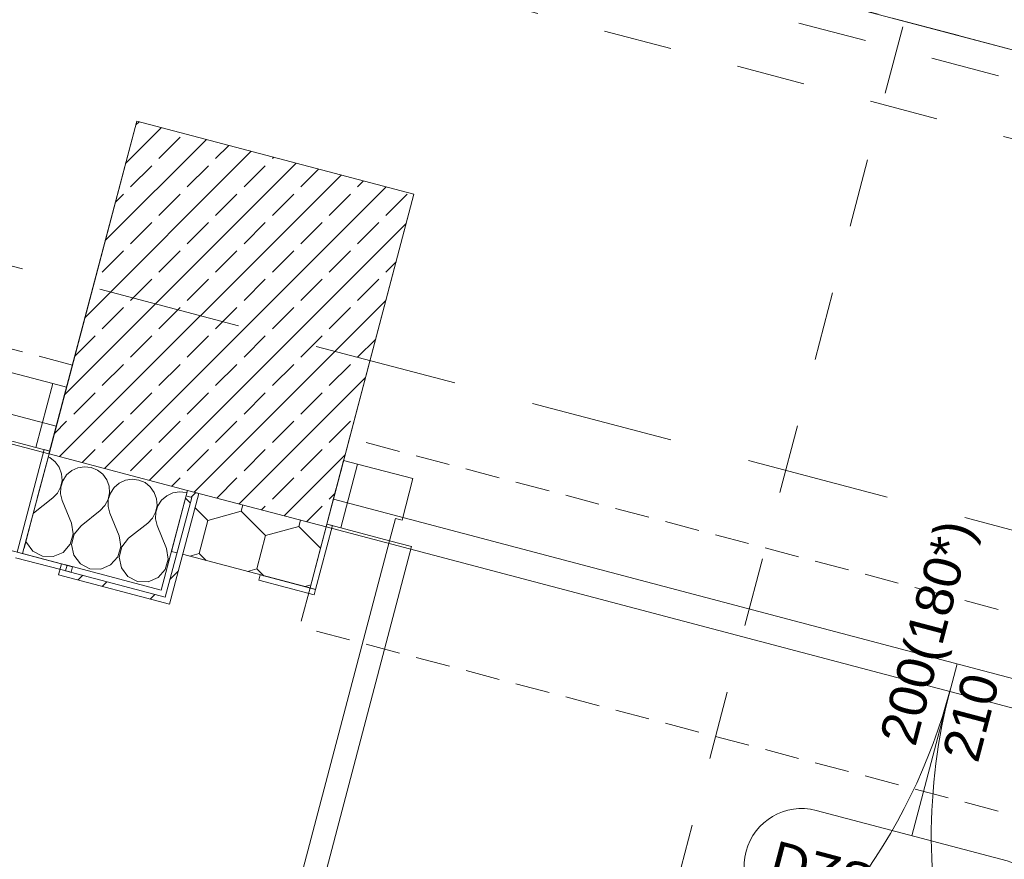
# Model space of a CAD drawing. Header units: millimetres. Extents: x -204291438 to 18864955, y -774833820 to 295284.
# Tile 38 of 87: x 83829 to 85546, y 11425 to 12889. Entities that reach past the tile are written whole.
import ezdxf
from ezdxf.enums import TextEntityAlignment as Align

# ---------------------------------------------------------------- set-up
doc = ezdxf.new("R2010")
doc.units = ezdxf.units.MM
doc.header["$MEASUREMENT"] = 0
for name, pattern in [('Przerywana', [240, 120, -120]), ('Przerywana długa', [390, 250, -140]), ('Przerywana gęsta', [90, 60, -30])]:
    doc.linetypes.add(name, pattern=pattern)
for name, color, linetype in [('210-A Strefy', 7, 'Continuous'), ('213-A Wymiarowanie wewnętrzne', 7, 'Continuous'), ('231-A Ściany zewnętrzne', 7, 'Continuous'), ('291-A Obróbka blacharska', 7, 'Continuous'), ('410-K Osie', 7, 'Continuous'), ('420-K Kanały technologiczne', 7, 'Continuous'), ('430-K Fundamenty', 7, 'Continuous'), ('432- Podwaliny', 7, 'Continuous'), ('440-K Słupy', 7, 'Continuous'), ('460-K Stropy', 7, 'Continuous'), ('Znaczniki drzwi Archicada', 7, 'Continuous')]:
    doc.layers.add(name, color=color, linetype=linetype)
doc.styles.add('STYL_AUTOMATYCZNY_3', font='arial.ttf')
doc.styles.add('STYL_AUTOMATYCZNY_4', font='arial.ttf')
doc.styles.add('STYL_AUTOMATYCZNY_7', font='ARIALN.TTF')
doc.dimstyles.new('STYL_AUTOMATYCZNY__3', dxfattribs={"dimtxt": 64.999998, "dimasz": 47.5, "dimexe": 0.18, "dimexo": 0.0625, "dimgap": 0, "dimtad": 1, "dimdec": 1, "dimlfac": 0.1, "dimzin": 0, "dimdsep": 46, "dimtxsty": 'STYL_AUTOMATYCZNY_4', "dimblk": 'ARROWHEAD_11', "dimblk1": 'ARROWHEAD_11', "dimblk2": 'ARROWHEAD_11', "dimcen": 0.09, "dimclrd": 30, "dimclre": 30, "dimclrt": 30, "dimazin": 0, "dimtfac": 1, "dimtdec": 4, "dimtmove": 0, "dimatfit": 3, "dimfxl": 0, "dimtolj": 1, "dimtzin": 0, "dimarcsym": 0})
pattern_1 = [(75.21803, (0, 0), (-100.48358, 26.51508), [60, -120]), (75.21803, (-27.28, 100.28), (-100.48358, 26.51508), [60, -120]), (135.21803, (15.31, 58.01), (73.20452, 73.7638), [60, -120]), (135.21803, (-85.18, 84.53), (73.20452, 73.7638), [60, -120]), (195.21803, (0, 0), (-27.27906, 100.27887), [60, -120]), (195.21803, (-100.48, 26.52), (-27.27906, 100.27887), [60, -120])]

# ---------------------------------------------------------------- blocks, each defined once
blk = doc.blocks.new('Strop_41_3', base_point=(45672.9, 24385.6))
at = {"layer": '460-K Stropy', "color": 255, "linetype": 'Continuous', "lineweight": 5, "flags": 128}
for points in [[(74096.8, 14878.8), (78767, 13646.5), (78879.2, 14071.9), (79362.7, 13944.4), (79222.4, 13412.6), (81397.9, 12838.5), (81426, 12944.9), (81745.1, 12860.7), (81717, 12754.3), (83892.5, 12180.2), (84032.9, 12712), (84516.3, 12584.5), (84376, 12052.7), (86551.5, 11478.6), (86579.6, 11585), (86908.3, 11498.2), (86880.3, 11391.8), (89055.8, 10817.8), (89196.1, 11349.5), (89679.6, 11222), (89692.3, 11270.4), (94362.4, 10037.9)], [(156269.8, -5822), (107359, 7084.3), (107152.3, 6301.1), (106572.2, 6454.2), (106778.9, 7237.4), (72580.7, 16261.4), (71747.2, 16481.4), (71195.7, 17650.8)]]:
    blk.add_lwpolyline(points, dxfattribs=at)
blk = doc.blocks.new('Hala wystawiennicza_0.1_36_3', base_point=(143843, 35181.2))
at = {"layer": '210-A Strefy', "color": 7, "linetype": 'Continuous', "lineweight": 0, "flags": 128}
blk.add_lwpolyline([(74056, 14724.1), (78726.2, 13491.8), (78879.2, 14071.9), (79362.7, 13944.4), (79209.6, 13364.2), (83879.8, 12131.9), (84032.9, 12712), (84516.3, 12584.5), (84363.2, 12004.3), (89043, 10769.4), (89196.1, 11349.6), (89679.6, 11222), (94349.7, 9989.7)], dxfattribs=at)
blk = doc.blocks.new('Strop_206_3', base_point=(85522.1, 13456.7))
at = {"layer": '430-K Fundamenty', "color": 254, "linetype": 'Przerywana', "lineweight": 0, "true_color": 0xcccccc, "flags": 128}
blk.add_lwpolyline([(85522.1, 13456.7), (83588.3, 13967), (82873.9, 11259.7), (84807.7, 10749.4)], close=True, dxfattribs=at)
blk = doc.blocks.new('Strop_400_3', base_point=(39093.1, 98145.5))
at = {"layer": '420-K Kanały technologiczne', "color": 253, "linetype": 'Przerywana', "lineweight": 0, "true_color": 0xa6a6a6, "flags": 128}
blk.add_lwpolyline([(39093.1, 98145.5), (21682.3, 32164), (22407.5, 31972.7), (22218.7, 31257.2), (22895.5, 31078.6), (23084.3, 31794.1), (31245, 29640.7), (31921.8, 29462.1), (33807.9, 28964.4), (34615.6, 27251.6), (45031.6, 24503.1), (44559.6, 22714.3), (45236.5, 22535.7), (45708.5, 24324.5), (56372.3, 21510.6), (57049.1, 21332), (67182.3, 18658.1), (67859.1, 18479.5), (71160.4, 17608.4), (71711.9, 16439), (80447, 14134), (81123.8, 13955.4), (92504.3, 10952.4), (93181.1, 10773.8), (103701, 7997.8), (104377.8, 7819.2), (106717.8, 7201.8), (106511.1, 6418.6), (107187.9, 6240), (107394.6, 7023.2), (114849.4, 5056.1), (126519.9, 1976.5), (127196.8, 1797.9), (136749.8, -722.9), (137426.6, -901.5), (147385.7, -3529.4), (148062.6, -3708), (153980, -5269.5), (154850.2, -5499.1), (156305.4, -5883.1), (156802.9, -3997.7), (149285.3, -2013.9), (160547.2, 40665.2), (166585.5, 39071.8), (166955.5, 40473.8), (160917.2, 42067.2), (166285.3, 62410.9), (173904.5, 60400.3), (174210.7, 61560.6), (124415.2, 74700.4), (124644.8, 75570.6), (123968, 75749.2), (123738.3, 74879), (110984.9, 78244.3), (110308, 78422.9), (63548.6, 90761.6), (63754, 91539.9), (63077.1, 91718.5), (62871.7, 90940.2), (54934.5, 93034.6), (53698.9, 93681.3), (39619.4, 97396.5), (39770, 97966.9)], close=True, dxfattribs=at)
blk = doc.blocks.new('Strop_407_3', base_point=(21743.4, 32199.6))
at = {"layer": '420-K Kanały technologiczne', "color": 253, "linetype": 'Przerywana', "lineweight": 0, "true_color": 0xa6a6a6, "flags": 128}
blk.add_lwpolyline([(21743.4, 32199.6), (22468.6, 32008.3), (22267, 31244.4), (22847.2, 31091.3), (23048.7, 31855.2), (31306.1, 29676.3), (31886.2, 29523.2), (33843.2, 29006.8), (34650.9, 27294), (45092.7, 24538.7), (44710, 23088.3), (45290.2, 22935.2), (45672.9, 24385.6), (56433.4, 21546.2), (57013.5, 21393.1), (67243.4, 18693.7), (67823.5, 18540.6), (71195.7, 17650.8), (71747.2, 16481.4), (80508.1, 14169.6), (81088.2, 14016.5), (92565.4, 10988), (93145.5, 10834.9), (103762.1, 8033.4), (104342.3, 7880.4), (106778.9, 7237.4), (106559.4, 6405.9), (107139.6, 6252.8), (107359, 7084.3), (114789.2, 5123.7), (114813.8, 5117.2), (126581, 2012.1), (127161.2, 1859), (136810.9, -687.3), (137391, -840.4), (147446.8, -3493.9), (148027, -3646.9), (153992.8, -5221.2), (154863, -5450.8), (156269.8, -5822), (156741.8, -4033.2), (149224.2, -2049.5), (160511.6, 40726.3), (166588.6, 39122.7), (166933, 40428.1), (160856.1, 42031.6), (166249.7, 62472), (173917.3, 60448.7), (174197.9, 61512.3), (124354.1, 74664.8), (124596.4, 75583.4), (124016.3, 75736.5), (123773.9, 74817.9), (110923.8, 78208.7), (110343.6, 78361.8), (63487.5, 90726), (63705.6, 91552.7), (63125.5, 91705.8), (62907.3, 90879.1), (54916.3, 92987.7), (53680.7, 93634.4), (39558.3, 97360.9), (39721.6, 97979.7), (39141.5, 98132.8)], close=True, dxfattribs=at)
blk = doc.blocks.new('Słup_236_3', base_point=(84198, 12358.2))
at = {"layer": '440-K Słupy', "linetype": 'Continuous', "lineweight": 0, "true_color": 0x000000}
h = blk.add_hatch(dxfattribs=at)
h.set_pattern_fill('Beton_zbrojony_0003', color=18, style=0, pattern_type=2)
h.set_pattern_definition([(45, (0, 0), (-49.497475, 49.497475), []), (45, (-24.75, 24.75), (-49.497475, 49.497475), [52.5, -17.5])])
h.paths.add_polyline_path([(84032.9, 12712), (83879.8, 12131.9), (84121.5, 12068.1), (84363.2, 12004.3), (84516.3, 12584.5)])
at = {"layer": '440-K Słupy', "color": 7, "linetype": 'Continuous', "lineweight": 0, "flags": 128}
blk.add_lwpolyline([(84363.2, 12004.3), (84516.3, 12584.5), (84032.9, 12712), (83879.8, 12131.9)], dxfattribs=at)
blk = doc.blocks.new('Słup_237_3', base_point=(84075.6, 11894.1))
at = {"layer": '291-A Obróbka blacharska', "linetype": 'Continuous', "lineweight": 0, "true_color": 0x000000}
h = blk.add_hatch(dxfattribs=at)
h.set_pattern_fill('Stal_0003', color=18, style=0, pattern_type=2)
h.set_pattern_definition([(45, (0, 0), (-79.54951, 79.54951), []), (45, (-26.52, 26.52), (-79.54951, 79.54951), [])])
h.paths.add_polyline_path([(84089.8, 11869.6), (84141, 12062.9), (84121.7, 12068.1), (84119.1, 12058.4), (84128.8, 12055.8), (84082.7, 11881.8), (83908.7, 11928), (83911.3, 11937.6), (83901.6, 11940.2), (83896.5, 11920.9)])
at = {"layer": '291-A Obróbka blacharska', "color": 7, "linetype": 'Continuous', "lineweight": 0, "flags": 128}
blk.add_lwpolyline([(84089.8, 11869.6), (84141, 12062.9), (84121.7, 12068.1), (84119.1, 12058.4), (84128.8, 12055.8), (84082.7, 11881.8), (83908.7, 11928), (83911.3, 11937.6), (83901.6, 11940.2), (83896.5, 11920.9)], close=True, dxfattribs=at)
blk = doc.blocks.new('Znacznik D 27[325]_3', base_point=(85451, 11717.3))
at = {"layer": 'Znaczniki drzwi Archicada', "color": 7, "linetype": 'Continuous', "lineweight": 0}
for p, q in [((85384.7, 11465.9), (85463.7, 11765.6)), ((85217.9, 11509.9), (85551.4, 11421.9)), ((85500.4, 11228.5), (85166.9, 11316.5))]:
    blk.add_line(p, q, dxfattribs=at)
for centre, start, end in [((85192.4, 11413.2), 75.218, 255.218), ((85525.9, 11325.2), 255.218, 75.218)]:
    blk.add_arc(centre, 100, start, end, dxfattribs=at)
at = {"layer": 'Znaczniki drzwi Archicada', "color": 7, "lineweight": 0, "char_height": 65, "attachment_point": 7, "style": 'STYL_AUTOMATYCZNY_3'}
for s, insert, rotation in [('\\A1;{\\pql;\\pt0;\\fArial|b0|i0|c238|p0;\\W1.000000;200(180*)\\fArial|b0|i0|c238|p0;\\W1.000000;\\A1{\\H.66x;\\S^  ;}\\fArial|b0|i0|c238|p0;\\W1.000000;\\fArial|b0|i0|c238|p0;\\W1.000000;}', (85409.6, 11614.4), 75.218), ('\\A1;{\\pql;\\pt0;\\fArial|b0|i0|c238|p0;\\W1.000000;210\\fArial|b0|i0|c238|p0;\\W1.000000;\\A1{\\H.66x;\\S^  ;}\\fArial|b0|i0|c238|p0;\\W1.000000;\\fArial|b0|i0|c238|p0;\\W1.000000;}', (85518.2, 11585.8), 75.218), ('\\A1;{\\pql;\\pt0;\\fArial|b0|i0|c238|p0;\\W1.000000;DZS.01.DA\\fArial|b0|i0|c238|p0;\\W1.000000;\\fArial|b0|i0|c238|p0;\\W1.000000;\\fArial|b0|i0|c238|p0;\\W1.000000;}', (85132.6, 11394.2), 345.218)]:
    blk.add_mtext(s, dxfattribs=dict(at, insert=insert, rotation=rotation))
blk = doc.blocks.new('Drzwi podwójne_ asymetryczne 27[251]_3')
at = {"layer": '231-A Ściany zewnętrzne', "color": 7, "linetype": 'Continuous', "lineweight": 0}
for p, q in [((84364.5, 12009.2), (84393.8, 12120.3)), ((84418, 12114), (84388.7, 12002.8)), ((84418, 12114), (84393.8, 12120.3)), ((84514.7, 12088.5), (84418, 12114)), ((84495.6, 12015.9), (84514.7, 12088.5)), ((84364.5, 12009.2), (84335.2, 11898)), ((84344.8, 11895.4), (84374.2, 12006.6)), ((84374.2, 12006.6), (84364.5, 12009.2)), ((84388.7, 12002.8), (84364.5, 12009.2)), ((84473.8, 11980.3), (84484, 12019)), ((84484, 12019), (84495.6, 12015.9)), ((84363.2, 12004.3), (84335.2, 11898)), ((84363.2, 12004.3), (84335.2, 11898)), ((84388.7, 12002.8), (84473.8, 11980.3)), ((84215.6, 11001.8), (84473.8, 11980.3)), ((84473.8, 11980.3), (84512.4, 11970.1)), ((84512.4, 11970.1), (84254.2, 10991.6)), ((84248.1, 11920.9), (84245.6, 11911.3)), ((84344.8, 11895.4), (84248.1, 11920.9)), ((84335.2, 11898), (84248.1, 11920.9)), ((84335.2, 11898), (84248.1, 11920.9)), ((84245.6, 11911.3), (84342.3, 11885.7)), ((84335.2, 11898), (84344.8, 11895.4)), ((84342.3, 11885.7), (84344.8, 11895.4))]:
    blk.add_line(p, q, dxfattribs=at)
for centre, start, end in [((84473.8, 11980.3), 255.218, 345.218), ((86430.8, 11463.9), 165.218, 195.218)]:
    blk.add_arc(centre, 1012, start, end, dxfattribs=at)
at = {"layer": 'Znaczniki drzwi Archicada', "color": 7, "lineweight": 0}
blk.add_blockref('Znacznik D 27[325]_3', (85451, 11717.3), dxfattribs=at)
blk = doc.blocks.new('Ściana_759_3', base_point=(84121.5, 12068.1))
at = {"layer": '231-A Ściany zewnętrzne', "linetype": 'Continuous', "lineweight": 0, "true_color": 0x000000}
h = blk.add_hatch(dxfattribs=at)
h.set_pattern_fill('Styropian_0003', color=18, style=0, pattern_type=2)
h.set_pattern_definition(pattern_1)
h.paths.add_polyline_path([(84093.4, 11961.7), (84103.2, 11959.2), (84128.8, 12055.8), (84119.1, 12058.4), (84121.7, 12068.1), (84121.5, 12068.1)])
h = blk.add_hatch(dxfattribs=at)
h.set_pattern_fill('Styropian_0003', color=18, style=0, pattern_type=2)
h.set_pattern_definition(pattern_1)
h.paths.add_polyline_path([(84141, 12062.9), (84112.8, 11956.6), (84335.2, 11898), (84363.2, 12004.3), (84121.7, 12068.1)])
at = {"layer": '231-A Ściany zewnętrzne', "color": 7, "linetype": 'Continuous', "lineweight": 0}
for p, q in [((84363.2, 12004.3), (84335.2, 11898)), ((84335.2, 11898), (84248.1, 11920.9))]:
    blk.add_line(p, q, dxfattribs=at)
at = {"layer": '231-A Ściany zewnętrzne', "color": 7, "linetype": 'Continuous', "lineweight": 0, "flags": 128}
for points in [[(84093.4, 11961.7), (84121.5, 12068.1)], [(84363.2, 12004.3), (84121.5, 12068.1)], [(84093.4, 11961.7), (84103.2, 11959.2)], [(84112.8, 11956.6), (84335.2, 11898)]]:
    blk.add_lwpolyline(points, dxfattribs=at)
at = {"layer": '231-A Ściany zewnętrzne', "color": 7, "linetype": 'Continuous', "lineweight": 0}
blk.add_blockref('Drzwi podwójne_ asymetryczne 27[251]_3', (0, 0), dxfattribs=at)
blk = doc.blocks.new('*X4012')
at = {"layer": '231-A Ściany zewnętrzne', "color": 7, "linetype": 'Continuous', "lineweight": 0}
for p, q in [((83881.5, 12125.3), (83878.4, 12126.6)), ((83890.8, 12117.9), (83881.5, 12125.3)), ((83897.7, 12108.3), (83890.8, 12117.9)), ((83901.7, 12097.2), (83897.7, 12108.3)), ((83941.8, 12109.4), (83930.1, 12107.6)), ((83953.5, 12108), (83941.8, 12109.4)), ((83902.5, 12085.4), (83901.7, 12097.2)), ((83910.4, 12094.9), (83903.9, 12085)), ((83919.4, 12102.6), (83910.4, 12094.9)), ((83930.1, 12107.6), (83919.4, 12102.6)), ((83964.4, 12103.4), (83953.5, 12108)), ((83973.7, 12096.1), (83964.4, 12103.4)), ((83980.5, 12086.4), (83973.7, 12096.1)), ((83894.5, 12063.4), (83900, 12073.8)), ((83900, 12073.8), (83902.5, 12085.4)), ((83900.3, 12073.7), (83900, 12061.9)), ((83903.9, 12085), (83900.3, 12073.7)), ((83984.5, 12075.3), (83980.5, 12086.4)), ((83985.3, 12063.5), (83984.5, 12075.3)), ((84002.2, 12080.7), (83993.3, 12073)), ((84013, 12085.7), (84002.2, 12080.7)), ((84024.7, 12087.5), (84013, 12085.7)), ((84036.4, 12086.1), (84024.7, 12087.5)), ((84047.3, 12081.6), (84036.4, 12086.1)), ((84056.5, 12074.2), (84047.3, 12081.6)), ((84063.4, 12064.6), (84056.5, 12074.2)), ((83886.3, 12054.8), (83894.5, 12063.4)), ((83900, 12061.9), (83902.9, 12050.4)), ((83982.9, 12051.9), (83985.3, 12063.5)), ((83986.8, 12063.1), (83983.2, 12051.9)), ((83993.3, 12073), (83986.8, 12063.1)), ((84067.4, 12053.4), (84063.4, 12064.6)), ((84085.1, 12058.8), (84076.2, 12051.1)), ((84095.8, 12063.8), (84085.1, 12058.8)), ((84107.5, 12065.7), (84095.8, 12063.8)), ((84119.3, 12064.3), (84107.5, 12065.7)), ((84120.4, 12063.8), (84119.3, 12064.3)), ((83852.7, 12028.2), (83886.3, 12054.8)), ((83919, 12010.7), (83902.9, 12050.4)), ((83969.2, 12032.9), (83977.3, 12041.5)), ((83977.3, 12041.5), (83982.9, 12051.9)), ((83983.2, 12051.9), (83982.9, 12040)), ((83982.9, 12040), (83985.7, 12028.6)), ((84065.7, 12030.1), (84068.2, 12041.6)), ((84069.6, 12041.3), (84066.1, 12030)), ((84068.2, 12041.6), (84067.4, 12053.4)), ((84076.2, 12051.1), (84069.6, 12041.3)), ((83852.7, 12028.2), (83852.3, 12027.7)), ((83935.6, 12006.4), (83969.2, 12032.9)), ((84001.9, 11988.9), (83985.7, 12028.6)), ((84060.2, 12019.6), (84065.7, 12030.1)), ((84066.1, 12030), (84065.7, 12018.2)), ((83922.1, 11992.2), (83919, 12010.7)), ((83935.6, 12006.4), (83923.7, 11991.7)), ((84018.4, 11984.5), (84052, 12011.1)), ((84052, 12011.1), (84060.2, 12019.6)), ((84065.7, 12018.2), (84068.6, 12006.7)), ((84084.7, 11967), (84068.6, 12006.7)), ((83916.9, 11974.1), (83922.1, 11992.2)), ((83923.7, 11991.7), (83919.3, 11973.4)), ((84004.9, 11970.3), (84001.9, 11988.9)), ((83839.6, 11979.8), (83840.3, 11976.9)), ((83840.3, 11976.9), (83851.6, 11961.9)), ((83904.4, 11959.9), (83916.9, 11974.1)), ((83919.3, 11973.4), (83923.1, 11955)), ((84018.4, 11984.5), (84006.6, 11969.9)), ((83851.6, 11961.9), (83868.3, 11953.2)), ((83887.1, 11952.5), (83904.4, 11959.9)), ((83923.1, 11955), (83934.5, 11940)), ((83999.8, 11952.2), (84004.9, 11970.3)), ((84006.6, 11969.9), (84002.2, 11951.6)), ((84087.8, 11948.4), (84084.7, 11967)), ((83868.3, 11953.2), (83887.1, 11952.5)), ((83934.5, 11940), (83951.2, 11931.3)), ((83970, 11930.6), (83987.3, 11938.1)), ((83987.3, 11938.1), (83999.8, 11952.2)), ((84002.2, 11951.6), (84006, 11933.1)), ((84082.6, 11930.3), (84087.8, 11948.4)), ((84089.5, 11948), (84085.9, 11933.4)), ((84090, 11948.6), (84089.5, 11948)), ((83951.2, 11931.3), (83970, 11930.6)), ((84006, 11933.1), (84017.4, 11918.1)), ((84070.2, 11916.2), (84082.6, 11930.3)), ((84017.4, 11918.1), (84034.1, 11909.4)), ((84034.1, 11909.4), (84052.9, 11908.8)), ((84052.9, 11908.8), (84070.2, 11916.2))]:
    blk.add_line(p, q, dxfattribs=at)
blk = doc.blocks.new('Drzwi podwójne_ asymetryczne 27[259]_3')
at = {"layer": '231-A Ściany zewnętrzne', "color": 7, "linetype": 'Continuous', "lineweight": 0}
for p, q in [((83886.2, 12254.3), (83789.5, 12279.8)), ((83856.9, 12143.1), (83886.2, 12254.3)), ((83881, 12136.7), (83910.4, 12247.9)), ((83886.2, 12254.3), (83910.4, 12247.9)), ((83771.8, 12165.6), (83856.9, 12143.1)), ((83856.9, 12143.1), (83881, 12136.7)), ((83871.4, 12139.3), (83824.2, 11960.4)), ((83833.8, 11957.8), (83881, 12136.7)), ((83879.8, 12131.9), (83833.8, 11957.8)), ((83879.8, 12131.9), (83833.8, 11957.8)), ((83881, 12136.7), (83871.4, 12139.3)), ((83824.2, 11960.4), (83833.8, 11957.8)), ((83920.9, 11934.9), (83824.2, 11960.4)), ((83833.8, 11957.8), (83920.9, 11934.9)), ((83833.8, 11957.8), (83920.9, 11934.9)), ((83821.6, 11950.7), (83918.3, 11925.2)), ((83918.3, 11925.2), (83920.9, 11934.9))]:
    blk.add_line(p, q, dxfattribs=at)
blk = doc.blocks.new('Ściana_765_3', base_point=(81668.5, 12715.4))
at = {"layer": '231-A Ściany zewnętrzne', "color": 7, "linetype": 'Continuous', "lineweight": 0}
for p, q in [((83879.8, 12131.9), (83833.8, 11957.8)), ((83833.8, 11957.8), (83920.9, 11934.9))]:
    blk.add_line(p, q, dxfattribs=at)
at = {"layer": '231-A Ściany zewnętrzne', "color": 7, "linetype": 'Continuous', "lineweight": 0, "flags": 128}
for points in [[(84121.5, 12068.1), (83879.8, 12131.9)], [(84075.6, 11894.1), (84121.5, 12068.1)], [(83833.8, 11957.8), (83901.5, 11940)], [(83911.2, 11937.4), (84075.6, 11894.1)]]:
    blk.add_lwpolyline(points, dxfattribs=at)
at = {"layer": '231-A Ściany zewnętrzne', "color": 7, "linetype": 'Continuous', "lineweight": 0}
blk.add_blockref('Drzwi podwójne_ asymetryczne 27[259]_3', (0, 0), dxfattribs=at)
at = {"layer": '231-A Ściany zewnętrzne', "color": 7, "lineweight": 0}
blk.add_blockref('*X4012', (0, 0), dxfattribs=at)
blk = doc.blocks.new('Belka_222_3', base_point=(86538.8, 11430.3))
at = {"layer": '432- Podwaliny', "color": 8, "linetype": 'Przerywana gęsta', "lineweight": 0}
for p, q in [((84404, 12159), (84317.3, 11830.3)), ((86579.6, 11585), (84404, 12159)), ((86492.8, 11256.2), (84317.3, 11830.3))]:
    blk.add_line(p, q, dxfattribs=at)
blk = doc.blocks.new('Belka_246_3', base_point=(83879.8, 12131.9))
at = {"layer": '432- Podwaliny', "color": 8, "linetype": 'Przerywana gęsta', "lineweight": 0}
for p, q in [((83920.6, 12286.6), (81745.1, 12860.7)), ((83833.8, 11957.8), (81658.3, 12531.9)), ((83920.6, 12286.6), (83833.8, 11957.8))]:
    blk.add_line(p, q, dxfattribs=at)
blk = doc.blocks.new('Belka_560_3', base_point=(106595.5, 7130.6))
at = {"layer": '420-K Kanały technologiczne', "color": 253, "linetype": 'Przerywana', "lineweight": 0, "true_color": 0xa6a6a6, "flags": 128}
for points in [[(97766, 9615.7), (71747.2, 16481.4)], [(97727.7, 9470.6), (71641.3, 16354.2)]]:
    blk.add_lwpolyline(points, dxfattribs=at)
blk = doc.blocks.new('*D5619')
at = {"layer": '213-A Wymiarowanie wewnętrzne', "linetype": 'Continuous', "lineweight": 200}
for points in [[(97712.3, 25181.3), (97713.2, 25176.6), (97715.9, 25172.5), (97720, 25169.8), (97724.8, 25168.8), (97729.5, 25169.8), (97733.6, 25172.5), (97736.3, 25176.6), (97737.3, 25181.3), (97736.3, 25186.1), (97733.6, 25190.2), (97729.5, 25192.9), (97724.8, 25193.8), (97720, 25192.9), (97715.9, 25190.2), (97713.2, 25186.1)], [(93744.8, 10146), (93745.8, 10141.2), (93748.5, 10137.2), (93752.5, 10134.4), (93757.3, 10133.5), (93762.1, 10134.4), (93766.1, 10137.2), (93768.9, 10141.2), (93769.8, 10146), (93768.9, 10150.8), (93766.1, 10154.8), (93762.1, 10157.5), (93757.3, 10158.5), (93752.5, 10157.5), (93748.5, 10154.8), (93745.8, 10150.8)]]:
    blk.add_hatch(color=30, dxfattribs=at).paths.add_polyline_path(points)
at = {"layer": '213-A Wymiarowanie wewnętrzne', "color": 30, "linetype": 'Continuous', "lineweight": 0}
for p, q in [((97721.6, 25169.3), (93760.5, 10158.1)), ((93712, 10158), (93745.2, 10149.2)), ((93754.1, 10133.9), (93750.9, 10121.8)), ((93769.4, 10142.8), (93802.6, 10134))]:
    blk.add_line(p, q, dxfattribs=at)
blk.add_circle((93757.3, 10146), 12.5, dxfattribs=at)
at = {"layer": '213-A Wymiarowanie wewnętrzne', "color": 30, "lineweight": 200, "insert": (95700, 17559.1), "char_height": 65, "attachment_point": 7, "rotation": 75.218, "style": 'STYL_AUTOMATYCZNY_4'}
blk.add_mtext('\\A1;{\\pql;\\fArial|b0|i0|c238|p0;\\W1.000000;1\xa0555}', dxfattribs=at)
blk = doc.blocks.new('ARROWHEAD_11')
at = {"color": 0, "linetype": 'Continuous', "lineweight": 0}
blk.add_line((0, 0), (-1, 0), dxfattribs=at)
at = {"color": 0, "linetype": 'Continuous', "lineweight": 0, "const_width": 0.25, "flags": 128}
blk.add_lwpolyline([(-0.125, 0, 1), (0.125, 0, 1)], format="xyb", close=True, dxfattribs=at)
blk = doc.blocks.new('*D5624')
at = {"layer": '213-A Wymiarowanie wewnętrzne', "linetype": 'Continuous', "lineweight": 200}
for points in [[(128856.4, 16963.2), (128857.4, 16958.4), (128860.1, 16954.4), (128864.1, 16951.6), (128868.9, 16950.7), (128873.7, 16951.6), (128877.8, 16954.4), (128880.5, 16958.4), (128881.4, 16963.2), (128880.5, 16968), (128877.8, 16972), (128873.7, 16974.7), (128868.9, 16975.7), (128864.1, 16974.7), (128860.1, 16972), (128857.4, 16968)], [(124889, 1927.8), (124889.9, 1923.1), (124892.6, 1919), (124896.7, 1916.3), (124901.5, 1915.3), (124906.2, 1916.3), (124910.3, 1919), (124913, 1923.1), (124914, 1927.8), (124913, 1932.6), (124910.3, 1936.7), (124906.2, 1939.4), (124901.5, 1940.3), (124896.7, 1939.4), (124892.6, 1936.7), (124889.9, 1932.6)]]:
    blk.add_hatch(color=30, dxfattribs=at).paths.add_polyline_path(points)
at = {"layer": '213-A Wymiarowanie wewnętrzne', "color": 30, "linetype": 'Continuous', "lineweight": 0}
for p, q in [((128823.6, 16975.2), (128856.8, 16966.4)), ((128881, 16960), (128914.2, 16951.2)), ((128865.7, 16951.1), (124904.7, 1939.9)), ((124856.1, 1939.8), (124889.4, 1931)), ((124913.6, 1924.7), (124946.8, 1915.9)), ((124898.3, 1915.8), (124895.1, 1903.7))]:
    blk.add_line(p, q, dxfattribs=at)
for centre in [(128868.9, 16963.2), (124901.5, 1927.8)]:
    blk.add_circle(centre, 12.5, dxfattribs=at)
at = {"layer": '213-A Wymiarowanie wewnętrzne', "color": 30, "lineweight": 200, "insert": (126844.2, 9341), "char_height": 65, "attachment_point": 7, "rotation": 75.218, "style": 'STYL_AUTOMATYCZNY_4'}
blk.add_mtext('\\A1;{\\pql;\\fArial|b0|i0|c238|p0;\\W1.000000;1\xa0555}', dxfattribs=at)
blk = doc.blocks.new('*D5628')
at = {"layer": '213-A Wymiarowanie wewnętrzne', "linetype": 'Continuous', "lineweight": 200}
for points in [[(146517.7, 13026.8), (146518.6, 13022), (146521.3, 13018), (146525.4, 13015.3), (146530.2, 13014.3), (146534.9, 13015.3), (146539, 13018), (146541.7, 13022), (146542.7, 13026.8), (146541.7, 13031.6), (146539, 13035.6), (146534.9, 13038.3), (146530.2, 13039.3), (146525.4, 13038.3), (146521.3, 13035.6), (146518.6, 13031.6)], [(146339.1, 12350), (146340, 12345.2), (146342.7, 12341.1), (146346.8, 12338.4), (146351.6, 12337.5), (146356.3, 12338.4), (146360.4, 12341.1), (146363.1, 12345.2), (146364.1, 12350), (146363.1, 12354.8), (146360.4, 12358.8), (146356.3, 12361.5), (146351.6, 12362.5), (146346.8, 12361.5), (146342.7, 12358.8), (146340, 12354.8)]]:
    blk.add_hatch(color=30, dxfattribs=at).paths.add_polyline_path(points)
at = {"layer": '213-A Wymiarowanie wewnętrzne', "color": 30, "linetype": 'Continuous', "lineweight": 0}
for p, q in [((146527, 13014.7), (146354.7, 12362.1)), ((146363.6, 12346.8), (146396.9, 12338))]:
    blk.add_line(p, q, dxfattribs=at)
for centre in [(146530.2, 13026.8), (146351.6, 12350)]:
    blk.add_circle(centre, 12.5, dxfattribs=at)
at = {"layer": '213-A Wymiarowanie wewnętrzne', "color": 30, "lineweight": 200, "insert": (146415.6, 12643.8), "char_height": 65, "attachment_point": 7, "rotation": 75.218, "style": 'STYL_AUTOMATYCZNY_4'}
blk.add_mtext('\\A1;{\\pql;\\fArial|b0|i0|c238|p0;\\W1.000000;70}', dxfattribs=at)
blk = doc.blocks.new('*D5629')
at = {"layer": '213-A Wymiarowanie wewnętrzne', "linetype": 'Continuous', "lineweight": 200}
for points in [[(146339.1, 12350), (146340, 12345.2), (146342.7, 12341.1), (146346.8, 12338.4), (146351.6, 12337.5), (146356.3, 12338.4), (146360.4, 12341.1), (146363.1, 12345.2), (146364.1, 12350), (146363.1, 12354.8), (146360.4, 12358.8), (146356.3, 12361.5), (146351.6, 12362.5), (146346.8, 12361.5), (146342.7, 12358.8), (146340, 12354.8)], [(142371.6, -2685.4), (142372.6, -2690.2), (142375.3, -2694.2), (142379.3, -2696.9), (142384.1, -2697.9), (142388.9, -2696.9), (142392.9, -2694.2), (142395.7, -2690.2), (142396.6, -2685.4), (142395.7, -2680.6), (142392.9, -2676.5), (142388.9, -2673.8), (142384.1, -2672.9), (142379.3, -2673.8), (142375.3, -2676.5), (142372.6, -2680.6)]]:
    blk.add_hatch(color=30, dxfattribs=at).paths.add_polyline_path(points)
at = {"layer": '213-A Wymiarowanie wewnętrzne', "color": 30, "linetype": 'Continuous', "lineweight": 0}
for p, q in [((146306.2, 12361.9), (146339.5, 12353.2)), ((146348.4, 12337.9), (142387.3, -2673.3)), ((142338.8, -2673.4), (142372, -2682.2)), ((142396.2, -2688.6), (142429.4, -2697.3)), ((142380.9, -2697.5), (142377.7, -2709.6))]:
    blk.add_line(p, q, dxfattribs=at)
blk.add_circle((142384.1, -2685.4), 12.5, dxfattribs=at)
at = {"layer": '213-A Wymiarowanie wewnętrzne', "color": 30, "lineweight": 200, "insert": (144326.8, 4727.8), "char_height": 65, "attachment_point": 7, "rotation": 75.218, "style": 'STYL_AUTOMATYCZNY_4'}
blk.add_mtext('\\A1;{\\pql;\\fArial|b0|i0|c238|p0;\\W1.000000;1\xa0555}', dxfattribs=at)
blk = doc.blocks.new('*D6101')
at = {"layer": '213-A Wymiarowanie wewnętrzne', "linetype": 'Continuous', "lineweight": 200}
for points in [[(84633.9, 13077.6), (84634.9, 13072.8), (84637.6, 13068.7), (84641.6, 13066), (84646.4, 13065.1), (84651.2, 13066), (84655.3, 13068.7), (84658, 13072.8), (84658.9, 13077.6), (84658, 13082.4), (84655.3, 13086.4), (84651.2, 13089.1), (84646.4, 13090.1), (84641.6, 13089.1), (84637.6, 13086.4), (84634.9, 13082.4)], [(86809.5, 12503.5), (86810.4, 12498.7), (86813.1, 12494.7), (86817.2, 12492), (86822, 12491), (86826.7, 12492), (86830.8, 12494.7), (86833.5, 12498.7), (86834.5, 12503.5), (86833.5, 12508.3), (86830.8, 12512.4), (86826.7, 12515.1), (86822, 12516), (86817.2, 12515.1), (86813.1, 12512.4), (86810.4, 12508.3)]]:
    blk.add_hatch(color=30, dxfattribs=at).paths.add_polyline_path(points)
at = {"layer": '213-A Wymiarowanie wewnętrzne', "color": 30, "linetype": 'Continuous', "lineweight": 0}
for p, q in [((84658.4, 13122.9), (84649.6, 13089.7)), ((86809.9, 12506.7), (84658.5, 13074.4)), ((84643.2, 13065.5), (84634.5, 13032.3))]:
    blk.add_line(p, q, dxfattribs=at)
blk.add_circle((84646.4, 13077.6), 12.5, dxfattribs=at)
at = {"layer": '213-A Wymiarowanie wewnętrzne', "color": 30, "lineweight": 200, "insert": (85665.6, 12822.1), "char_height": 65, "attachment_point": 7, "rotation": 345.218, "style": 'STYL_AUTOMATYCZNY_4'}
blk.add_mtext('\\A1;{\\pql;\\fArial|b0|i0|c238|p0;\\W1.000000;225}', dxfattribs=at)
blk = doc.blocks.new('*D6102')
at = {"layer": '213-A Wymiarowanie wewnętrzne', "linetype": 'Continuous', "lineweight": 200}
for points in [[(84150.5, 13205.2), (84151.4, 13200.4), (84154.1, 13196.3), (84158.2, 13193.6), (84163, 13192.7), (84167.8, 13193.6), (84171.8, 13196.3), (84174.5, 13200.4), (84175.5, 13205.2), (84174.5, 13209.9), (84171.8, 13214), (84167.8, 13216.7), (84163, 13217.7), (84158.2, 13216.7), (84154.1, 13214), (84151.4, 13209.9)], [(84633.9, 13077.6), (84634.9, 13072.8), (84637.6, 13068.7), (84641.6, 13066), (84646.4, 13065.1), (84651.2, 13066), (84655.3, 13068.7), (84658, 13072.8), (84658.9, 13077.6), (84658, 13082.4), (84655.3, 13086.4), (84651.2, 13089.1), (84646.4, 13090.1), (84641.6, 13089.1), (84637.6, 13086.4), (84634.9, 13082.4)]]:
    blk.add_hatch(color=30, dxfattribs=at).paths.add_polyline_path(points)
at = {"layer": '213-A Wymiarowanie wewnętrzne', "color": 30, "linetype": 'Continuous', "lineweight": 0}
for p, q in [((84174.9, 13250.5), (84166.2, 13217.2)), ((84159.8, 13193.1), (84151, 13159.8)), ((84634.3, 13080.8), (84175.1, 13202)), ((84658.4, 13122.9), (84649.6, 13089.7))]:
    blk.add_line(p, q, dxfattribs=at)
blk.add_circle((84163, 13205.2), 12.5, dxfattribs=at)
at = {"layer": '213-A Wymiarowanie wewnętrzne', "color": 30, "lineweight": 200, "insert": (84360.1, 13166.6), "char_height": 65, "attachment_point": 7, "rotation": 345.218, "style": 'STYL_AUTOMATYCZNY_4'}
blk.add_mtext('\\A1;{\\pql;\\fArial|b0|i0|c238|p0;\\W1.000000;50}', dxfattribs=at)
blk = doc.blocks.new('*D6103')
at = {"layer": '213-A Wymiarowanie wewnętrzne', "linetype": 'Continuous', "lineweight": 200}
for points in [[(81974.9, 13779.2), (81975.9, 13774.4), (81978.6, 13770.4), (81982.7, 13767.7), (81987.4, 13766.7), (81992.2, 13767.7), (81996.3, 13770.4), (81999, 13774.4), (81999.9, 13779.2), (81999, 13784), (81996.3, 13788.1), (81992.2, 13790.8), (81987.4, 13791.7), (81982.7, 13790.8), (81978.6, 13788.1), (81975.9, 13784)], [(84150.5, 13205.2), (84151.4, 13200.4), (84154.1, 13196.3), (84158.2, 13193.6), (84163, 13192.7), (84167.8, 13193.6), (84171.8, 13196.3), (84174.5, 13200.4), (84175.5, 13205.2), (84174.5, 13209.9), (84171.8, 13214), (84167.8, 13216.7), (84163, 13217.7), (84158.2, 13216.7), (84154.1, 13214), (84151.4, 13209.9)]]:
    blk.add_hatch(color=30, dxfattribs=at).paths.add_polyline_path(points)
at = {"layer": '213-A Wymiarowanie wewnętrzne', "color": 30, "linetype": 'Continuous', "lineweight": 0}
for p, q in [((81999.4, 13824.5), (81990.6, 13791.3)), ((84150.9, 13208.3), (81999.5, 13776)), ((81984.3, 13767.1), (81975.5, 13733.9)), ((84174.9, 13250.5), (84166.2, 13217.2))]:
    blk.add_line(p, q, dxfattribs=at)
blk.add_circle((81987.4, 13779.2), 12.5, dxfattribs=at)
at = {"layer": '213-A Wymiarowanie wewnętrzne', "color": 30, "lineweight": 200, "insert": (83006.6, 13523.7), "char_height": 65, "attachment_point": 7, "rotation": 345.218, "style": 'STYL_AUTOMATYCZNY_4'}
blk.add_mtext('\\A1;{\\pql;\\fArial|b0|i0|c238|p0;\\W1.000000;225}', dxfattribs=at)
blk = doc.blocks.new('*D6359')
at = {"layer": '213-A Wymiarowanie wewnętrzne', "linetype": 'Continuous', "lineweight": 200}
for points in [[(97712.3, 25181.3), (97713.2, 25176.6), (97715.9, 25172.5), (97720, 25169.8), (97724.8, 25168.8), (97729.5, 25169.8), (97733.6, 25172.5), (97736.3, 25176.6), (97737.3, 25181.3), (97736.3, 25186.1), (97733.6, 25190.2), (97729.5, 25192.9), (97724.8, 25193.8), (97720, 25192.9), (97715.9, 25190.2), (97713.2, 25186.1)], [(93744.8, 10146), (93745.8, 10141.2), (93748.5, 10137.2), (93752.5, 10134.4), (93757.3, 10133.5), (93762.1, 10134.4), (93766.1, 10137.2), (93768.9, 10141.2), (93769.8, 10146), (93768.9, 10150.8), (93766.1, 10154.8), (93762.1, 10157.5), (93757.3, 10158.5), (93752.5, 10157.5), (93748.5, 10154.8), (93745.8, 10150.8)]]:
    blk.add_hatch(color=30, dxfattribs=at).paths.add_polyline_path(points)
at = {"layer": '213-A Wymiarowanie wewnętrzne', "color": 30, "linetype": 'Continuous', "lineweight": 0}
for p, q in [((97721.6, 25169.3), (93760.5, 10158.1)), ((93712, 10158), (93745.2, 10149.2)), ((93754.1, 10133.9), (93750.9, 10121.8)), ((93769.4, 10142.8), (93802.6, 10134))]:
    blk.add_line(p, q, dxfattribs=at)
blk.add_circle((93757.3, 10146), 12.5, dxfattribs=at)
at = {"layer": '213-A Wymiarowanie wewnętrzne', "color": 30, "lineweight": 200, "insert": (95700, 17559.1), "char_height": 65, "attachment_point": 7, "rotation": 75.218, "style": 'STYL_AUTOMATYCZNY_4'}
blk.add_mtext('\\A1;{\\pql;\\fArial|b0|i0|c238|p0;\\W1.000000;1\xa0555}', dxfattribs=at)
blk = doc.blocks.new('*D6364')
at = {"layer": '213-A Wymiarowanie wewnętrzne', "linetype": 'Continuous', "lineweight": 200}
for points in [[(128856.4, 16963.2), (128857.4, 16958.4), (128860.1, 16954.4), (128864.1, 16951.6), (128868.9, 16950.7), (128873.7, 16951.6), (128877.8, 16954.4), (128880.5, 16958.4), (128881.4, 16963.2), (128880.5, 16968), (128877.8, 16972), (128873.7, 16974.7), (128868.9, 16975.7), (128864.1, 16974.7), (128860.1, 16972), (128857.4, 16968)], [(124889, 1927.8), (124889.9, 1923.1), (124892.6, 1919), (124896.7, 1916.3), (124901.5, 1915.3), (124906.2, 1916.3), (124910.3, 1919), (124913, 1923.1), (124914, 1927.8), (124913, 1932.6), (124910.3, 1936.7), (124906.2, 1939.4), (124901.5, 1940.3), (124896.7, 1939.4), (124892.6, 1936.7), (124889.9, 1932.6)]]:
    blk.add_hatch(color=30, dxfattribs=at).paths.add_polyline_path(points)
at = {"layer": '213-A Wymiarowanie wewnętrzne', "color": 30, "linetype": 'Continuous', "lineweight": 0}
for p, q in [((128823.6, 16975.2), (128856.8, 16966.4)), ((128881, 16960), (128914.2, 16951.2)), ((128865.7, 16951.1), (124904.7, 1939.9)), ((124856.1, 1939.8), (124889.4, 1931)), ((124913.6, 1924.7), (124946.8, 1915.9)), ((124898.3, 1915.8), (124895.1, 1903.7))]:
    blk.add_line(p, q, dxfattribs=at)
for centre in [(128868.9, 16963.2), (124901.5, 1927.8)]:
    blk.add_circle(centre, 12.5, dxfattribs=at)
at = {"layer": '213-A Wymiarowanie wewnętrzne', "color": 30, "lineweight": 200, "insert": (126844.2, 9341), "char_height": 65, "attachment_point": 7, "rotation": 75.218, "style": 'STYL_AUTOMATYCZNY_4'}
blk.add_mtext('\\A1;{\\pql;\\fArial|b0|i0|c238|p0;\\W1.000000;1\xa0555}', dxfattribs=at)
blk = doc.blocks.new('*D6368')
at = {"layer": '213-A Wymiarowanie wewnętrzne', "linetype": 'Continuous', "lineweight": 200}
for points in [[(146517.7, 13026.8), (146518.6, 13022), (146521.3, 13018), (146525.4, 13015.3), (146530.2, 13014.3), (146534.9, 13015.3), (146539, 13018), (146541.7, 13022), (146542.7, 13026.8), (146541.7, 13031.6), (146539, 13035.6), (146534.9, 13038.3), (146530.2, 13039.3), (146525.4, 13038.3), (146521.3, 13035.6), (146518.6, 13031.6)], [(146339.1, 12350), (146340, 12345.2), (146342.7, 12341.1), (146346.8, 12338.4), (146351.6, 12337.5), (146356.3, 12338.4), (146360.4, 12341.1), (146363.1, 12345.2), (146364.1, 12350), (146363.1, 12354.8), (146360.4, 12358.8), (146356.3, 12361.5), (146351.6, 12362.5), (146346.8, 12361.5), (146342.7, 12358.8), (146340, 12354.8)]]:
    blk.add_hatch(color=30, dxfattribs=at).paths.add_polyline_path(points)
at = {"layer": '213-A Wymiarowanie wewnętrzne', "color": 30, "linetype": 'Continuous', "lineweight": 0}
for p, q in [((146527, 13014.7), (146354.7, 12362.1)), ((146363.6, 12346.8), (146396.9, 12338))]:
    blk.add_line(p, q, dxfattribs=at)
for centre in [(146530.2, 13026.8), (146351.6, 12350)]:
    blk.add_circle(centre, 12.5, dxfattribs=at)
at = {"layer": '213-A Wymiarowanie wewnętrzne', "color": 30, "lineweight": 200, "insert": (146415.6, 12643.8), "char_height": 65, "attachment_point": 7, "rotation": 75.218, "style": 'STYL_AUTOMATYCZNY_4'}
blk.add_mtext('\\A1;{\\pql;\\fArial|b0|i0|c238|p0;\\W1.000000;70}', dxfattribs=at)
blk = doc.blocks.new('*D6369')
at = {"layer": '213-A Wymiarowanie wewnętrzne', "linetype": 'Continuous', "lineweight": 200}
for points in [[(146339.1, 12350), (146340, 12345.2), (146342.7, 12341.1), (146346.8, 12338.4), (146351.6, 12337.5), (146356.3, 12338.4), (146360.4, 12341.1), (146363.1, 12345.2), (146364.1, 12350), (146363.1, 12354.8), (146360.4, 12358.8), (146356.3, 12361.5), (146351.6, 12362.5), (146346.8, 12361.5), (146342.7, 12358.8), (146340, 12354.8)], [(142371.6, -2685.4), (142372.6, -2690.2), (142375.3, -2694.2), (142379.3, -2696.9), (142384.1, -2697.9), (142388.9, -2696.9), (142392.9, -2694.2), (142395.7, -2690.2), (142396.6, -2685.4), (142395.7, -2680.6), (142392.9, -2676.5), (142388.9, -2673.8), (142384.1, -2672.9), (142379.3, -2673.8), (142375.3, -2676.5), (142372.6, -2680.6)]]:
    blk.add_hatch(color=30, dxfattribs=at).paths.add_polyline_path(points)
at = {"layer": '213-A Wymiarowanie wewnętrzne', "color": 30, "linetype": 'Continuous', "lineweight": 0}
for p, q in [((146306.2, 12361.9), (146339.5, 12353.2)), ((146348.4, 12337.9), (142387.3, -2673.3)), ((142338.8, -2673.4), (142372, -2682.2)), ((142396.2, -2688.6), (142429.4, -2697.3)), ((142380.9, -2697.5), (142377.7, -2709.6))]:
    blk.add_line(p, q, dxfattribs=at)
blk.add_circle((142384.1, -2685.4), 12.5, dxfattribs=at)
at = {"layer": '213-A Wymiarowanie wewnętrzne', "color": 30, "lineweight": 200, "insert": (144326.8, 4727.8), "char_height": 65, "attachment_point": 7, "rotation": 75.218, "style": 'STYL_AUTOMATYCZNY_4'}
blk.add_mtext('\\A1;{\\pql;\\fArial|b0|i0|c238|p0;\\W1.000000;1\xa0555}', dxfattribs=at)
blk = doc.blocks.new('Standardowy znacznik osi[748]_3', base_point=(14699.6, 30697))
at = {"layer": '410-K Osie', "color": 5, "linetype": 'Przerywana długa', "lineweight": 0}
blk.add_line((17600.4, 29931.6), (181485.5, -13313.5), dxfattribs=at)
at = {"layer": '410-K Osie', "color": 7, "lineweight": 0, "style": 'STYL_AUTOMATYCZNY_7'}
for tag, p in [('AC_MarkerText_1_0', (14599.8, 30777.3)), ('AC_MarkerText_1_1', (184528, -14062.5))]:
    blk.add_attdef(tag, text='', height=100, rotation=345.218, dxfattribs=at).set_placement(p, align=Align.TOP_CENTER)

msp = doc.modelspace()

# ---------------------------------------------------------------- linework, layer by layer
at = {"layer": '210-A Strefy', "color": 252, "linetype": 'Continuous', "lineweight": 0, "flags": 128}
msp.add_lwpolyline([(74056.03, 14724.13), (78726.15, 13491.8), (78879.24, 14071.94), (79362.73, 13944.36), (79209.64, 13364.22), (83879.77, 12131.89), (84032.85, 12712.03), (84516.31, 12584.46), (84363.22, 12004.32), (89043.03, 10769.43), (89196.12, 11349.58), (89679.58, 11222), (94349.7, 9989.68)], dxfattribs=at)

# ---------------------------------------------------------------- block references
at = {"layer": '210-A Strefy', "color": 7, "linetype": 'Continuous', "lineweight": 0}
msp.add_blockref('Hala wystawiennicza_0.1_36_3', (143842.96, 35181.2), dxfattribs=at)
at = {"layer": '231-A Ściany zewnętrzne', "color": 7, "lineweight": 0}
for name, p in [('Ściana_765_3', (81668.55, 12715.38)), ('Ściana_759_3', (84121.49, 12068.1))]:
    msp.add_blockref(name, p, dxfattribs=at)
at = {"layer": '291-A Obróbka blacharska', "color": 7, "lineweight": 0}
msp.add_blockref('Słup_237_3', (84075.57, 11894.06), dxfattribs=at)
at = {"layer": '410-K Osie', "color": 5, "linetype": 'Continuous', "lineweight": 0}
msp.add_blockref('Standardowy znacznik osi[748]_3', (14699.64, 30697.04), dxfattribs=at)
at = {"layer": '420-K Kanały technologiczne', "color": 253, "linetype": 'Przerywana', "lineweight": 0, "true_color": 0xa6a6a6}
for name, p in [('Strop_400_3', (39093.15, 98145.54)), ('Strop_407_3', (21743.4, 32199.62))]:
    msp.add_blockref(name, p, dxfattribs=at)
at = {"layer": '420-K Kanały technologiczne', "color": 253, "lineweight": 0, "true_color": 0xa6a6a6}
msp.add_blockref('Belka_560_3', (106595.55, 7130.63), dxfattribs=at)
at = {"layer": '430-K Fundamenty', "color": 254, "linetype": 'Przerywana', "lineweight": 0, "true_color": 0xcccccc}
msp.add_blockref('Strop_206_3', (85522.12, 13456.7), dxfattribs=at)
at = {"layer": '432- Podwaliny', "color": 39, "lineweight": 0, "true_color": 0x573938}
for name, p in [('Belka_246_3', (83879.77, 12131.89)), ('Belka_222_3', (86538.75, 11430.25))]:
    msp.add_blockref(name, p, dxfattribs=at)
at = {"layer": '440-K Słupy', "color": 7, "lineweight": 0}
msp.add_blockref('Słup_236_3', (84198.04, 12358.18), dxfattribs=at)
at = {"layer": '460-K Stropy', "color": 255, "linetype": 'Continuous', "lineweight": 5}
msp.add_blockref('Strop_41_3', (45672.89, 24385.6), dxfattribs=at)

# ---------------------------------------------------------------- dimensions: what is measured, and where the dimension line sits
at = {"layer": '213-A Wymiarowanie wewnętrzne', "color": 30, "linetype": 'Continuous', "lineweight": 200}
for base, p1, p2, angle, picture, middle, turn in [((146351.55, 12349.97), (51987.7, 37974.16), (51809.1, 37297.33), 255.21803, '*D5628', (146396.83, 12699.89), 75.21803), ((146351.55, 12349.97), (51987.7, 37974.16), (51809.1, 37297.33), 255.21803, '*D6368', (146396.83, 12699.89), 75.21803), ((93757.3, 10146), (51809.1, 37297.33), (47938.32, 22236.47), 255.21803, '*D5619', (95697.02, 17675.25), 75.21803), ((124901.47, 1927.84), (51809.1, 37297.33), (47938.32, 22236.47), 255.21803, '*D5624', (126841.19, 9457.09), 75.21803), ((142384.1, -2685.39), (51809.1, 37297.33), (47938.32, 22236.47), 255.21803, '*D5629', (144323.82, 4843.87), 75.21803), ((93757.3, 10146), (51809.1, 37297.33), (47938.32, 22236.47), 255.21803, '*D6359', (95697.02, 17675.25), 75.21803), ((124901.47, 1927.84), (51809.1, 37297.33), (47938.32, 22236.47), 255.21803, '*D6364', (126841.19, 9457.09), 75.21803), ((142384.1, -2685.39), (51809.1, 37297.33), (47938.32, 22236.47), 255.21803, '*D6369', (144323.82, 4843.87), 75.21803), ((81987.44, 13779.22), (84032.85, 12712.03), (81704.24, 12705.96), 165.21803, '*D6103', (83086.66, 13536.22), 345.21803), ((84162.98, 13205.15), (84516.31, 12584.46), (84032.85, 12712.03), 165.21803, '*D6102', (84416.2, 13185.39), 345.21803), ((84646.43, 13077.58), (86538.75, 11430.25), (84516.31, 12584.46), 165.21803, '*D6101', (85745.64, 12834.58), 345.21803)]:
    dim = msp.add_linear_dim(base=base, p1=p1, p2=p2, angle=angle, dimstyle='STYL_AUTOMATYCZNY__3', dxfattribs=at)
    dim.commit()
    dim.dimension.update_dxf_attribs({"geometry": picture, "text_midpoint": middle, "dimtype": 160, "text_rotation": turn})

doc.saveas('drawing.dxf')
